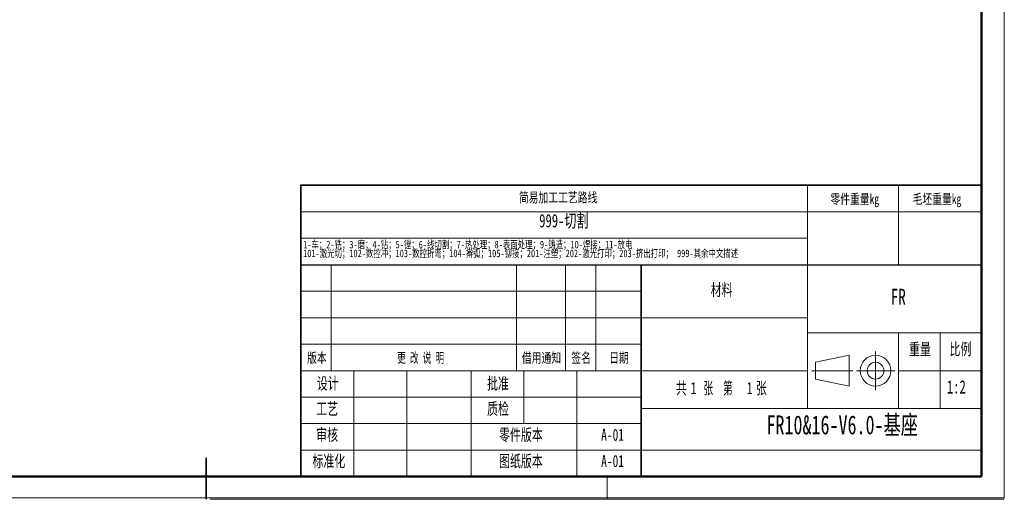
# Model space of a CAD drawing. Header units: millimetres. Extents: x -4 to 483, y -187 to 297.
# Tile 3 of 9: x 160 to 420, y 0 to 127. Entities that reach past the tile are written whole.
import ezdxf

# ---------------------------------------------------------------- set-up
doc = ezdxf.new("R2010")
doc.units = ezdxf.units.MM
doc.linetypes.add('CENTERX2', pattern=[20.32, 12.7, -2.54, 2.54, -2.54])
doc.layers.get('0').update_dxf_attribs({"lineweight": 18})
doc.layers.add('文字层', color=7, linetype='Continuous', lineweight=25)
doc.layers.add('细线层', color=7, linetype='Continuous', lineweight=25)
doc.styles.add('SLDTEXTSTYLE0', font='txt', dxfattribs={"width": 0.7})
doc.styles.add('SLDTEXTSTYLE1', font='txt', dxfattribs={"width": 0.614286})
doc.styles.add('SLDTEXTSTYLE2', font='txt', dxfattribs={"width": 0.7})
doc.styles.add('SLDTEXTSTYLE3', font='txt', dxfattribs={"width": 0.6})

# ---------------------------------------------------------------- blocks, each defined once
blk = doc.blocks.new('SW_NOTE_0')
at = {"color": 0, "linetype": 'Continuous', "lineweight": 0, "attachment_point": 2}
for s, insert, char_height, width, style in [('共', (2.18, 4.09), 3.17, 5.8604, 'SLDTEXTSTYLE0'), ('1', (5.42, 4.09), 3.17, 1.8128, 'SLDTEXTSTYLE2'), ('张  第', (11.91, 4.09), 3.175, 15.6444, 'SLDTEXTSTYLE3'), ('1', (20.24, 4.09), 3.17, 1.8128, 'SLDTEXTSTYLE2'), ('张', (23.35, 4.09), 3.17, 5.6866, 'SLDTEXTSTYLE0')]:
    blk.add_mtext(s, dxfattribs=dict(at, insert=insert, char_height=char_height, width=width, style=style))
blk = doc.blocks.new('SW_NOTE_1')
at = {"color": 0, "linetype": 'Continuous', "lineweight": 0, "char_height": 2, "attachment_point": 1, "style": 'SLDTEXTSTYLE0'}
for s, insert, width in [('1-车；2-铣；3-磨；4-钻；5-镗；6-线切割；7-热处理；8-表面处理；9-铸造；10-焊接；11-放电', (0, 2.58), 171.5039), ('101-激光切；102-数控冲；103-数控折弯；104-擀弧；105-铆接；201-注塑；202-激光打印；203-挤出打印； 999-其余中文描述', (0, 0.25), 225.6425)]:
    blk.add_mtext(s, dxfattribs=dict(at, insert=insert, width=width))

msp = doc.modelspace()

# ---------------------------------------------------------------- linework, layer by layer
at = {"color": 7, "linetype": 'Continuous', "lineweight": 18}
for p, q in [((419.99298795, 297.39658031), (419.99298795, 0.39658031)), ((367.9959285, 75.98944558), (367.9959285, 82.98944558)), ((391.9959285, 75.98944558), (391.9959285, 82.98944558)), ((233.9959285, 75.98944558), (413.9959285, 75.98944558)), ((367.9959285, 61.98944558), (367.9959285, 75.98944558)), ((391.9959285, 61.98944558), (391.9959285, 75.98944558)), ((367.9959285, 68.98944558), (233.9959285, 68.98944558)), ((241.9959285, 33.98944558), (241.9959285, 61.98944558)), ((290.9959285, 33.98944558), (290.9959285, 61.98944558)), ((303.9959285, 33.98944558), (303.9959285, 61.98944558)), ((311.9959285, 33.98944558), (311.9959285, 61.98944558)), ((367.9959285, 61.98944558), (367.9959285, 23.98944558)), ((323.9959285, 54.98944558), (233.9959285, 54.98944558)), ((323.9959285, 47.98944558), (233.9959285, 47.98944558)), ((323.9959285, 47.98944558), (367.9959285, 47.98944558)), ((413.9959285, 43.98944558), (367.9959285, 43.98944558)), ((391.9959285, 43.98944558), (391.9959285, 23.98944558)), ((402.9959285, 43.98944558), (402.9959285, 23.98944558)), ((323.9959285, 40.98944558), (233.9959285, 40.98944558)), ((370.11999137, 36.19822565), (378.95073516, 38.05397062)), ((378.95073516, 38.05397062), (378.95073516, 29.92492054)), ((367.9959285, 33.98944558), (233.9959285, 33.98944558)), ((247.9959285, 5.98944558), (247.9959285, 33.98944558)), ((261.9959285, 5.98944558), (261.9959285, 33.98944558)), ((278.9959285, 5.98944558), (278.9959285, 33.98944558)), ((292.9959285, 19.98944558), (292.9959285, 33.98944558)), ((306.9959285, 5.98944558), (306.9959285, 33.98944558)), ((370.11999137, 36.19822565), (370.11999137, 31.78066552)), ((391.9959285, 33.98944558), (413.9959285, 33.98944558)), ((370.11999137, 31.78066552), (378.95073516, 29.92492054)), ((323.9959285, 26.98944558), (233.9959285, 26.98944558)), ((367.9959285, 23.98944558), (323.9959285, 23.98944558)), ((413.9959285, 23.98944558), (367.9959285, 23.98944558)), ((323.9959285, 19.98944558), (233.9959285, 19.98944558)), ((323.9959285, 12.98944558), (233.9959285, 12.98944558)), ((314.9959285, 5.98944558), (314.9959285, -0.01055442)), ((-0.00051163, 0.39658031), (419.99298795, 0.39658031)), ((209.9959285, -0.01055442), (419.9959285, -0.01055442))]:
    msp.add_line(p, q, dxfattribs=at)
at = {"color": 7, "linetype": 'Continuous', "lineweight": 50}
for p, q in [((413.9959285, 5.98944558), (413.9959285, 290.98944558)), ((23.9959285, 5.98944558), (413.9959285, 5.98944558)), ((233.9959285, 5.98944558), (413.9959285, 5.98944558))]:
    msp.add_line(p, q, dxfattribs=at)
at = {"color": 7, "linetype": 'Continuous', "lineweight": 35}
for p, q in [((233.9959285, 61.98944558), (233.9959285, 82.98944558)), ((233.9959285, 82.98944558), (413.9959285, 82.98944558)), ((233.9959285, 61.98944558), (233.9959285, 5.98944558)), ((323.9959285, 61.98944558), (323.9959285, 5.98944558)), ((413.9959285, 61.98944558), (413.9959285, 5.98944558)), ((208.9959285, 10.98944558), (208.9959285, -0.01055442)), ((413.9959285, 5.98944558), (233.9959285, 5.98944558))]:
    msp.add_line(p, q, dxfattribs=at)
at = {"color": 7, "linetype": 'Continuous', "lineweight": 25}
msp.add_line((233.9959285, 61.98944558), (413.9959285, 61.98944558), dxfattribs=at)
at = {"color": 7, "linetype": 'CENTERX2', "lineweight": 18}
for p, q in [((385.95335745, 28.92492054), (385.95335745, 39.05397062)), ((369.11999137, 33.98944558), (379.95073516, 33.98944558)), ((380.88883241, 33.98944558), (391.01788248, 33.98944558))]:
    msp.add_line(p, q, dxfattribs=at)
at = {"color": 7, "linetype": 'Continuous', "lineweight": 18}
for radius in [4.06452504, 2.20878006]:
    msp.add_circle((385.95335745, 33.98944558), radius, dxfattribs=at)
at = {"layer": '细线层', "color": 7, "lineweight": 18}
msp.add_line((323.9959285, 12.98944558), (413.9959285, 12.98944558), dxfattribs=at)

# ---------------------------------------------------------------- block references
at = {"color": 7, "linetype": 'Continuous', "lineweight": 0}
for name, p in [('SW_NOTE_1', (234.61333751, 65.74506214)), ('SW_NOTE_0', (332.41814599, 26.87977873))]:
    msp.add_blockref(name, p, dxfattribs=at)

# ---------------------------------------------------------------- texts
at = {"color": 7, "linetype": 'Continuous', "lineweight": 0, "attachment_point": 2}
for s, insert, char_height, width, style in [('简易加工工艺路线', (302.02495922, 81.10447902), 2.645833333, 41.6977420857, 'SLDTEXTSTYLE0'), ('零件重量kg', (380.45514972, 80.70671153), 2.645833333, 26.0947160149, 'SLDTEXTSTYLE0'), ('毛坯重量kg', (402.19129593, 80.70671153), 2.645833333, 26.0947160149, 'SLDTEXTSTYLE0'), ('材料', (345.25043849, 56.95945576), 3.175, 12.2423743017, 'SLDTEXTSTYLE0'), ('FR', (391.96877802, 55.63078813), 4.233333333, 8.1119180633, 'SLDTEXTSTYLE2'), ('重量', (397.69595315, 41.27077595), 3.175, 12.1927094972, 'SLDTEXTSTYLE0'), ('比例', (408.39666776, 41.27077595), 3.175, 11.2490782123, 'SLDTEXTSTYLE0'), ('版本', (238.25135835, 38.71681785), 2.645833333, 10.1192039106, 'SLDTEXTSTYLE0'), ('更 改 说 明', (265.67701566, 38.71681785), 2.645833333, 24.8243781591, 'SLDTEXTSTYLE1'), ('借用通知', (297.64113132, 38.71681785), 2.645833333, 20.5695065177, 'SLDTEXTSTYLE0'), ('签名', (308.1061666, 38.71681785), 2.645833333, 9.70533054, 'SLDTEXTSTYLE0'), ('日期', (318.1061766, 38.71681785), 2.645833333, 9.1259078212, 'SLDTEXTSTYLE0'), ('设计', (241.12821522, 32.21809428), 3.175, 12.0933798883, 'SLDTEXTSTYLE0'), ('批准', (286.12822522, 32.21809428), 3.175, 12.1927094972, 'SLDTEXTSTYLE0'), ('1:2', (407.31229276, 31.4485132), 3.5, 9.0061452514, 'SLDTEXTSTYLE2'), ('工艺', (240.96849293, 25.52029262), 3.175, 11.9940502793, 'SLDTEXTSTYLE0'), ('质检', (286.12822522, 25.52029262), 3.175, 12.167877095, 'SLDTEXTSTYLE0'), ('FR10&16-V6.0-基座', (377.14012406, 22.16437631), 5, 79.3463687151, 'SLDTEXTSTYLE0'), ('审核', (240.96849293, 18.63443487), 3.175, 11.7705586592, 'SLDTEXTSTYLE0'), ('零件版本', (292.18542782, 18.63443487), 3.175, 24.8572346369, 'SLDTEXTSTYLE0'), ('A-01', (316.42873545, 18.63443499), 3.175, 12.0188826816, 'SLDTEXTSTYLE2'), ('标准化', (241.41265235, 11.68370243), 3.175, 18.524972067, 'SLDTEXTSTYLE0'), ('图纸版本', (292.18542782, 11.68370243), 3.175, 24.2612569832, 'SLDTEXTSTYLE0'), ('A-01', (316.42873545, 11.68370255), 3.175, 12.0188826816, 'SLDTEXTSTYLE2')]:
    msp.add_mtext(s, dxfattribs=dict(at, insert=insert, char_height=char_height, width=width, style=style))
at = {"layer": '文字层', "color": 1, "insert": (297.02149846, 75.37774028), "char_height": 3.5, "width": 27.2100558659, "attachment_point": 1, "style": 'SLDTEXTSTYLE0'}
msp.add_mtext('999-切割', dxfattribs=at)

doc.saveas('drawing.dxf')
